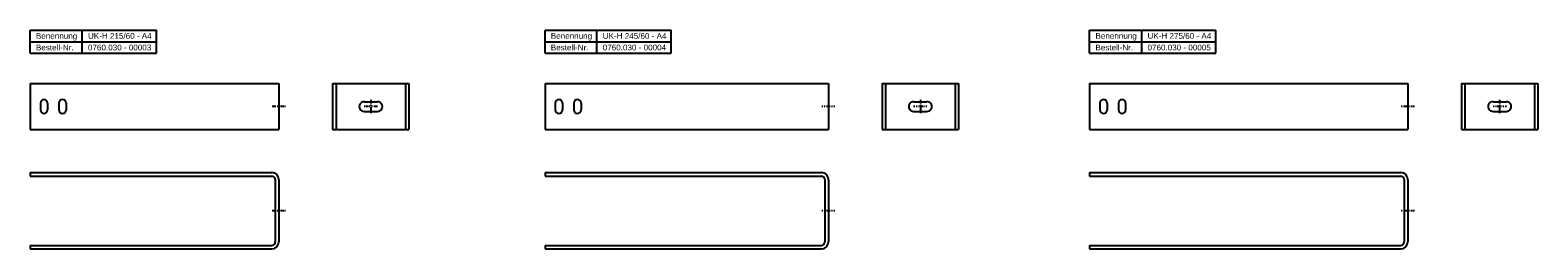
# Model space of a CAD drawing. Header units: inches. Extents: x 35 to 2736, y 37 to 227.
# Tile 2 of 2: x 1432 to 2736, y 37 to 227. Entities that reach past the tile are written whole.
import ezdxf

# ---------------------------------------------------------------- set-up
doc = ezdxf.new("R2010")
doc.units = ezdxf.units.IN
doc.header["$LTSCALE"] = 4
doc.header["$MEASUREMENT"] = 0
doc.linetypes.add('STRICHPUNKT2', pattern=[0.5, 0.25, -0.125, 0, -0.125])
doc.layers.add('Halfen', color=2, linetype='Continuous')
doc.styles.add('ARIAL50', font='ARIAL.TTF', dxfattribs={"height": 5})

msp = doc.modelspace()

# ---------------------------------------------------------------- linework, layer by layer
at = {"layer": 'Halfen'}
for p, q in [((1432.4, 206.7), (1432.4, 226.7)), ((1432.4, 226.7), (1541.6, 226.7)), ((1477.4, 206.7), (1477.4, 226.7)), ((1541.6, 206.7), (1541.6, 226.7)), ((1877.6, 206.7), (1877.6, 226.7)), ((1877.6, 226.7), (1986.7, 226.7)), ((1922.5, 206.7), (1922.5, 226.7)), ((1986.7, 206.7), (1986.7, 226.7)), ((2348.5, 206.7), (2348.5, 226.7)), ((2348.5, 226.7), (2457.7, 226.7)), ((2393.5, 206.7), (2393.5, 226.7)), ((2457.7, 206.7), (2457.7, 226.7)), ((1432.4, 216.7), (1541.6, 216.7)), ((1877.6, 216.7), (1986.7, 216.7)), ((2348.5, 216.7), (2457.7, 216.7)), ((1432.4, 206.7), (1541.6, 206.7)), ((1877.6, 206.7), (1986.7, 206.7)), ((2348.5, 206.7), (2457.7, 206.7)), ((1432.4, 180.6), (1432.4, 140.6)), ((1432.4, 180.6), (1647.4, 180.6)), ((1647.4, 180.6), (1647.4, 140.6)), ((1693.9, 180.6), (1693.9, 140.6)), ((1693.9, 180.6), (1759.9, 180.6)), ((1696.9, 180.6), (1696.9, 140.6)), ((1756.9, 180.6), (1756.9, 140.6)), ((1759.9, 180.6), (1759.9, 140.6)), ((1877.6, 180.6), (1877.6, 140.6)), ((1877.6, 180.6), (2122.6, 180.6)), ((2122.6, 180.6), (2122.6, 140.6)), ((2169.1, 180.6), (2169.1, 140.6)), ((2169.1, 180.6), (2235.1, 180.6)), ((2172.1, 180.6), (2172.1, 140.6)), ((2232.1, 180.6), (2232.1, 140.6)), ((2235.1, 180.6), (2235.1, 140.6)), ((2348.5, 180.6), (2348.5, 140.6)), ((2348.5, 180.6), (2623.5, 180.6)), ((2623.5, 180.6), (2623.5, 140.6)), ((2670, 180.6), (2670, 140.6)), ((2670, 180.6), (2736, 180.6)), ((2673, 180.6), (2673, 140.6)), ((2733, 180.6), (2733, 140.6)), ((2736, 180.6), (2736, 140.6)), ((1441.3, 163.5), (1441.3, 157.7)), ((1447.5, 163.5), (1447.5, 157.7)), ((1457.3, 163.5), (1457.3, 157.7)), ((1463.5, 163.5), (1463.5, 157.7)), ((1721.2, 164.8), (1732.7, 164.8)), ((1886.5, 163.5), (1886.5, 157.7)), ((1892.7, 163.5), (1892.7, 157.7)), ((1902.5, 163.5), (1902.5, 157.7)), ((1908.7, 163.5), (1908.7, 157.7)), ((2196.3, 164.8), (2207.8, 164.8)), ((2357.4, 163.5), (2357.4, 157.7)), ((2363.6, 163.5), (2363.6, 157.7)), ((2373.4, 163.5), (2373.4, 157.7)), ((2379.6, 163.5), (2379.6, 157.7)), ((2697.3, 164.8), (2708.8, 164.8)), ((1721.2, 156.3), (1732.7, 156.3)), ((2196.3, 156.3), (2207.8, 156.3)), ((2697.3, 156.3), (2708.8, 156.3)), ((1432.4, 140.6), (1647.4, 140.6)), ((1693.9, 140.6), (1759.9, 140.6)), ((1877.6, 140.6), (2122.6, 140.6)), ((2169.1, 140.6), (2235.1, 140.6)), ((2348.5, 140.6), (2623.5, 140.6)), ((2670, 140.6), (2736, 140.6)), ((1432.4, 103.4), (1641.4, 103.4)), ((1432.4, 103.4), (1432.4, 100.4)), ((1432.4, 100.4), (1641.4, 100.4)), ((1644.4, 97.4), (1644.4, 43.4)), ((1647.4, 97.4), (1647.4, 43.4)), ((1877.6, 103.4), (2116.6, 103.4)), ((1877.6, 103.4), (1877.6, 100.4)), ((1877.6, 100.4), (2116.6, 100.4)), ((2119.6, 97.4), (2119.6, 43.4)), ((2122.6, 97.4), (2122.6, 43.4)), ((2348.5, 103.4), (2617.5, 103.4)), ((2348.5, 103.4), (2348.5, 100.4)), ((2348.5, 100.4), (2617.5, 100.4)), ((2620.5, 97.4), (2620.5, 43.4)), ((2623.5, 97.4), (2623.5, 43.4)), ((1432.4, 40.4), (1641.4, 40.4)), ((1432.4, 40.4), (1432.4, 37.4)), ((1877.6, 40.4), (2116.6, 40.4)), ((1877.6, 40.4), (1877.6, 37.4)), ((2348.5, 40.4), (2617.5, 40.4)), ((2348.5, 40.4), (2348.5, 37.4)), ((1432.4, 37.4), (1641.4, 37.4)), ((1877.6, 37.4), (2116.6, 37.4)), ((2348.5, 37.4), (2617.5, 37.4))]:
    msp.add_line(p, q, dxfattribs=at)
at = {"layer": 'Halfen', "color": 1, "linetype": 'STRICHPUNKT2'}
for p, q in [((1653.2, 160.6), (1641.7, 160.6)), ((1732.7, 160.6), (1721.2, 160.6)), ((1726.9, 166.3), (1726.9, 154.8)), ((2128.3, 160.6), (2116.8, 160.6)), ((2207.8, 160.6), (2196.3, 160.6)), ((2202.1, 166.3), (2202.1, 154.8)), ((2629.3, 160.6), (2617.8, 160.6)), ((2708.8, 160.6), (2697.3, 160.6)), ((2703, 166.3), (2703, 154.8)), ((1653.2, 70.4), (1641.7, 70.4)), ((2128.3, 70.4), (2116.8, 70.4)), ((2629.3, 70.4), (2617.8, 70.4))]:
    msp.add_line(p, q, dxfattribs=at)
at = {"layer": 'Halfen'}
for centre, radius, start, end in [((1444.4, 163.5), 3.1, 0, 180), ((1444.4, 157.7), 3.1, 180, 0), ((1460.4, 163.5), 3.1, 0, 180), ((1460.4, 157.7), 3.1, 180, 0), ((1721.2, 160.6), 4.25, 89.9978, 270), ((1732.7, 160.6), 4.25, 270, 90.0022), ((1889.6, 163.5), 3.1, 0, 180), ((1889.6, 157.7), 3.1, 180, 0), ((1905.6, 163.5), 3.1, 0, 180), ((1905.6, 157.7), 3.1, 180, 0), ((2196.3, 160.6), 4.25, 89.9978, 270), ((2207.8, 160.6), 4.25, 270, 90.0022), ((2360.5, 163.5), 3.1, 0, 180), ((2360.5, 157.7), 3.1, 180, 0), ((2376.5, 163.5), 3.1, 0, 180), ((2376.5, 157.7), 3.1, 180, 0), ((2697.3, 160.6), 4.25, 89.9978, 270), ((2708.8, 160.6), 4.25, 270, 90.0022), ((1641.4, 97.4), 6, 0, 90), ((1641.4, 97.4), 3, 0, 90), ((2116.6, 97.4), 6, 0, 90), ((2116.6, 97.4), 3, 0, 90), ((2617.5, 97.4), 6, 0, 90), ((2617.5, 97.4), 3, 0, 90), ((1641.4, 43.4), 3, 270, 0), ((1641.4, 43.4), 6, 270, 0), ((2116.6, 43.4), 3, 270, 0), ((2116.6, 43.4), 6, 270, 0), ((2617.5, 43.4), 3, 270, 0), ((2617.5, 43.4), 6, 270, 0)]:
    msp.add_arc(centre, radius, start, end, dxfattribs=at)

# ---------------------------------------------------------------- texts
at = {"layer": 'Halfen', "style": 'ARIAL50'}
for s, p in [('Benennung', (1437.4, 219.2)), ('UK-H 215/60 - A4', (1482.4, 219.2)), ('Benennung', (1882.6, 219.2)), ('UK-H 245/60 - A4', (1927.5, 219.2)), ('Benennung', (2353.5, 219.2)), ('UK-H 275/60 - A4', (2398.5, 219.2)), ('Bestell-Nr.', (1437.4, 209.2)), ('0760.030 - 00003', (1482.4, 209.2)), ('Bestell-Nr.', (1882.6, 209.2)), ('0760.030 - 00004', (1927.5, 209.2)), ('Bestell-Nr.', (2353.5, 209.2)), ('0760.030 - 00005', (2398.5, 209.2))]:
    msp.add_text(s, height=5, dxfattribs=at).set_placement(p)

doc.saveas('drawing.dxf')
